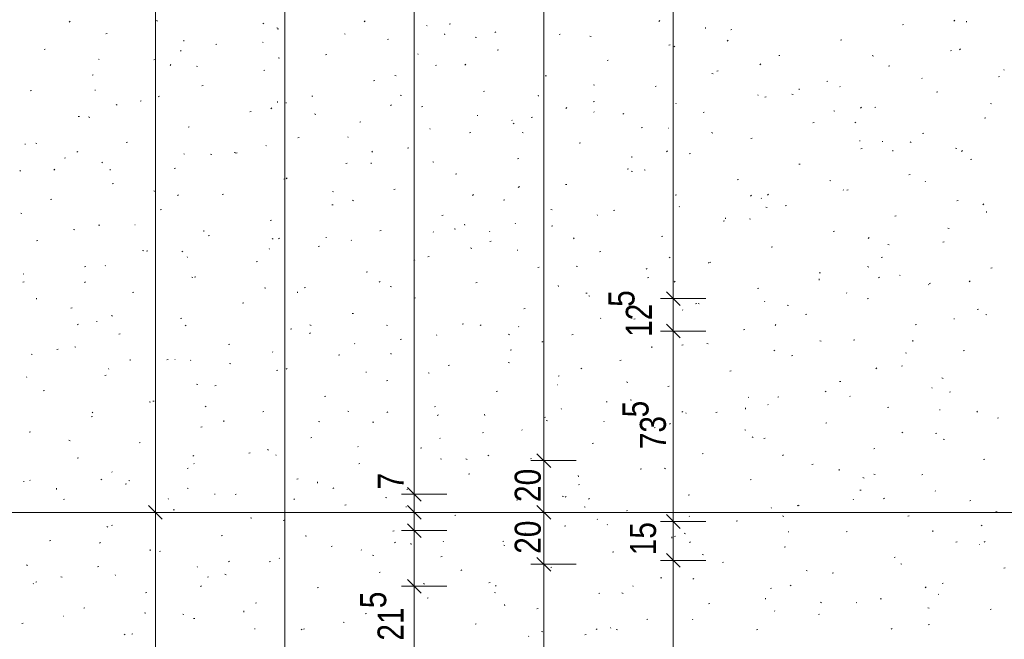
# Model space of a CAD drawing. Extents: x -740 to 300, y 62 to 1112.
# Tile 179 of 187: x -76 to 0, y 825 to 873. Entities that reach past the tile are written whole.
import ezdxf
from ezdxf.lldxf.tags import DXFTag

# ---------------------------------------------------------------- set-up
doc = ezdxf.new("R2010")
doc.units = 0
doc.layers.get('0').update_dxf_attribs({"lineweight": 13})
doc.layers.add('60- 61 allgemeine Ausstattung- 4 Terrassen', color=9, linetype='Continuous', lineweight=9, true_color=0x808080)
doc.layers.add('70 -76 Bemaßung- 2 Allgemein', color=9, linetype='Continuous', lineweight=5, true_color=0x808080)
doc.layers.add('70 -71 Achsen- 1 Gebäudeachsen', color=7, linetype='STRICHPUNKT2-A06CPVBCL0', lineweight=18)
doc.styles.get("Standard").update_dxf_attribs({"font": 'ARIALN.TTF'})
tags = doc.linetypes.add('STRICHPUNKT2-A06CPVBCL0', pattern=[12.7, 6.35, -3.175, 0, -3.175]).pattern_tags.tags
tags[10:11] = [DXFTag(74, 4), DXFTag(75, 0), DXFTag(340, '0'), DXFTag(46, 0.0), DXFTag(50, 0.0), DXFTag(44, 0.0), DXFTag(45, 0.0)]
tags[8:9] = [DXFTag(74, 4), DXFTag(75, 0), DXFTag(340, '0'), DXFTag(46, 0.0), DXFTag(50, 0.0), DXFTag(44, 0.0), DXFTag(45, 0.0)]
tags[6:7] = [DXFTag(74, 4), DXFTag(75, 0), DXFTag(340, '0'), DXFTag(46, 0.0), DXFTag(50, 0.0), DXFTag(44, 0.0), DXFTag(45, 0.0)]
tags[4:5] = [DXFTag(74, 4), DXFTag(75, 0), DXFTag(340, '0'), DXFTag(46, 0.0), DXFTag(50, 0.0), DXFTag(44, 0.0), DXFTag(45, 0.0)]

# ---------------------------------------------------------------- blocks, each defined once
blk = doc.blocks.new('Referenz-A06CPVBEL0')
at = {"layer": '60- 61 allgemeine Ausstattung- 4 Terrassen', "color": 0}
for p, q in [((-65.21, 872.866), (-65.116, 872.837)), ((-26.334, 872.875), (-26.406, 872.808)), ((-3.563, 872.899), (-3.634, 872.832)), ((-71.877, 872.827), (-71.949, 872.76)), ((-56.923, 872.684), (-57.004, 872.627)), ((-55.923, 872.321), (-55.832, 872.284)), ((-55.86, 872.22), (-55.764, 872.244)), ((-49.105, 872.851), (-49.177, 872.784)), ((-44.317, 872.465), (-44.35, 872.502)), ((-42.604, 872.6), (-42.508, 872.623)), ((-22.802, 872.253), (-22.812, 872.341)), ((-20.866, 872.167), (-20.771, 872.191)), ((-7.61, 872.546), (-7.515, 872.57)), ((-2.658, 872.743), (-2.667, 872.831)), ((-69.116, 871.841), (-69.02, 871.865)), ((-63.09, 871.272), (-63.1, 871.36)), ((-50.648, 871.816), (-50.681, 871.852)), ((-47.379, 871.409), (-47.283, 871.433)), ((-42.946, 871.762), (-42.956, 871.85)), ((-40.594, 871.602), (-40.502, 871.566)), ((-38.991, 872.015), (-39.072, 871.959)), ((-34.122, 871.788), (-34.027, 871.812)), ((-31.731, 871.666), (-31.637, 871.638)), ((-21.06, 871.347), (-21.14, 871.291)), ((-12.385, 871.356), (-12.29, 871.38)), ((-73.891, 870.651), (-73.795, 870.675)), ((-60.635, 871.03), (-60.539, 871.054)), ((-56.979, 871.167), (-57.012, 871.203)), ((-38.898, 870.598), (-38.802, 870.621)), ((-25.641, 870.977), (-25.546, 871.001)), ((-25.264, 870.884), (-25.173, 870.847)), ((-3.128, 870.679), (-3.209, 870.622)), ((-69.641, 869.868), (-69.674, 869.904)), ((-65.41, 869.839), (-65.314, 869.863)), ((-63.31, 870.517), (-63.343, 870.554)), ((-55.798, 869.988), (-55.703, 869.96)), ((-52.154, 870.218), (-52.058, 870.242)), ((-45.017, 870.302), (-45, 870.261)), ((-17.16, 870.165), (-17.065, 870.189)), ((-9.935, 870.166), (-9.843, 870.129)), ((-3.904, 870.544), (-3.809, 870.568)), ((-64.09, 869.483), (-64.162, 869.416)), ((-62.127, 869.352), (-62.036, 869.315)), ((-43.673, 869.407), (-43.577, 869.431)), ((-41.319, 869.507), (-41.391, 869.44)), ((-30.416, 869.786), (-30.321, 869.81)), ((-18.547, 869.531), (-18.619, 869.464)), ((-8.679, 869.354), (-8.584, 869.378)), ((0.256, 869.047), (0.223, 869.083)), ((-70.185, 868.649), (-70.089, 868.673)), ((-56.929, 869.028), (-56.833, 869.052)), ((-46.797, 868.634), (-46.706, 868.597)), ((-35.192, 868.596), (-35.096, 868.619)), ((-22.319, 868.789), (-22.225, 868.76)), ((-21.935, 868.975), (-21.84, 868.999)), ((-6.075, 868.398), (-6.108, 868.434)), ((-0.198, 868.542), (-0.103, 868.566)), ((-61.704, 867.837), (-61.608, 867.861)), ((-48.448, 868.216), (-48.352, 868.24)), ((-31.468, 867.915), (-31.377, 867.879)), ((-26.71, 867.784), (-26.615, 867.808)), ((-15.573, 867.522), (-15.582, 867.61)), ((-13.454, 868.163), (-13.359, 868.187)), ((-12.406, 867.748), (-12.439, 867.785)), ((-74.96, 867.458), (-74.865, 867.482)), ((-69.97, 867.498), (-69.926, 867.495)), ((-64.986, 867.038), (-65.066, 866.982)), ((-53.223, 867.026), (-53.127, 867.05)), ((-46.385, 867.111), (-46.291, 867.082)), ((-39.967, 867.405), (-39.871, 867.429)), ((-35.717, 867.031), (-35.727, 867.119)), ((-18.737, 867.099), (-18.77, 867.135)), ((-18.229, 866.973), (-18.134, 866.997)), ((-16.138, 867.197), (-16.047, 867.16)), ((-4.973, 867.352), (-4.878, 867.376)), ((-68.331, 866.383), (-68.239, 866.346)), ((-66.479, 866.647), (-66.383, 866.671)), ((-56.304, 866.139), (-56.376, 866.071)), ((-55.861, 866.541), (-55.871, 866.629)), ((-55.206, 866.524), (-55.162, 866.521)), ((-47.054, 866.37), (-47.135, 866.313)), ((-44.742, 866.214), (-44.646, 866.238)), ((-33.532, 866.163), (-33.604, 866.096)), ((-31.486, 866.594), (-31.39, 866.617)), ((-25.068, 866.449), (-25.101, 866.486)), ((-10.761, 866.187), (-10.833, 866.12)), ((-9.748, 866.161), (-9.653, 866.185)), ((-0.809, 866.479), (-0.717, 866.442)), ((-71.254, 865.456), (-71.159, 865.48)), ((-70.452, 865.433), (-70.358, 865.404)), ((-57.998, 865.835), (-57.902, 865.859)), ((-53.001, 865.665), (-52.91, 865.628)), ((-40.442, 865.55), (-40.398, 865.547)), ((-36.261, 865.403), (-36.165, 865.427)), ((-31.4, 865.8), (-31.432, 865.837)), ((-29.122, 865.702), (-29.203, 865.645)), ((-23.004, 865.782), (-22.909, 865.806)), ((-12.906, 865.911), (-12.812, 865.882)), ((-1.267, 865.35), (-1.172, 865.374)), ((-62.773, 864.645), (-62.677, 864.669)), ((-49.517, 865.024), (-49.421, 865.048)), ((-44.062, 864.501), (-44.095, 864.538)), ((-37.731, 865.151), (-37.764, 865.187)), ((-37.672, 864.947), (-37.58, 864.91)), ((-27.78, 864.592), (-27.684, 864.615)), ((-25.679, 864.576), (-25.634, 864.573)), ((-14.523, 864.971), (-14.428, 864.995)), ((-11.19, 865.033), (-11.271, 864.977)), ((-54.292, 863.833), (-54.196, 863.857)), ((-50.393, 863.852), (-50.426, 863.889)), ((-41.036, 864.212), (-40.94, 864.236)), ((-36.973, 864.233), (-36.879, 864.204)), ((-22.342, 864.228), (-22.251, 864.191)), ((-19.298, 863.78), (-19.203, 863.804)), ((-6.042, 864.159), (-5.947, 864.183)), ((-75.354, 863.36), (-75.338, 863.319)), ((-74.534, 863.414), (-74.443, 863.378)), ((-67.548, 863.454), (-67.453, 863.478)), ((-56.724, 863.203), (-56.757, 863.239)), ((-45.811, 863.022), (-45.715, 863.046)), ((-32.555, 863.401), (-32.459, 863.425)), ((-10.915, 863.602), (-10.871, 863.599)), ((-10.817, 862.969), (-10.722, 862.993)), ((-9.149, 863.555), (-9.132, 863.514)), ((-7.012, 863.51), (-6.921, 863.473)), ((-3.494, 863.033), (-3.4, 863.005)), ((-72.323, 862.264), (-72.228, 862.287)), ((-71.288, 862.77), (-71.36, 862.703)), ((-63.055, 862.553), (-63.088, 862.59)), ((-61.039, 862.555), (-60.945, 862.526)), ((-59.205, 862.696), (-59.114, 862.659)), ((-59.067, 862.643), (-58.971, 862.667)), ((-48.517, 862.794), (-48.589, 862.727)), ((-37.33, 862.21), (-37.234, 862.234)), ((-28.488, 862.301), (-28.497, 862.389)), ((-25.746, 862.818), (-25.818, 862.751)), ((-24.074, 862.59), (-23.978, 862.613)), ((-8.344, 862.791), (-8.353, 862.879)), ((-2.974, 862.843), (-3.046, 862.776)), ((-69.387, 861.904), (-69.419, 861.941)), ((-63.842, 861.452), (-63.747, 861.476)), ((-50.586, 861.831), (-50.49, 861.855)), ((-48.632, 861.81), (-48.641, 861.898)), ((-43.875, 861.978), (-43.784, 861.941)), ((-15.592, 861.778), (-15.497, 861.802)), ((-2.336, 862.157), (-2.241, 862.181)), ((-75.718, 861.255), (-75.751, 861.291)), ((-73.048, 861.393), (-73.129, 861.336)), ((-68.776, 861.32), (-68.786, 861.408)), ((-55.116, 860.724), (-55.197, 860.668)), ((-42.105, 861.02), (-42.009, 861.044)), ((-28.849, 861.399), (-28.753, 861.423)), ((-28.546, 861.26), (-28.455, 861.223)), ((-27.56, 861.355), (-27.466, 861.327)), ((-7.111, 860.967), (-7.016, 860.991)), ((-68.617, 860.262), (-68.522, 860.285)), ((-55.361, 860.641), (-55.265, 860.665)), ((-37.185, 860.056), (-37.265, 860)), ((-33.624, 860.208), (-33.528, 860.232)), ((-20.368, 860.588), (-20.272, 860.611)), ((-13.216, 860.541), (-13.125, 860.504)), ((-5.82, 860.434), (-5.853, 860.47)), ((-65.409, 859.727), (-65.317, 859.691)), ((-63.502, 859.426), (-63.574, 859.359)), ((-60.136, 859.45), (-60.041, 859.474)), ((-51.627, 859.677), (-51.533, 859.649)), ((-46.88, 859.829), (-46.784, 859.853)), ((-40.731, 859.45), (-40.803, 859.383)), ((-25.143, 859.397), (-25.047, 859.421)), ((-19.253, 859.388), (-19.334, 859.331)), ((-17.959, 859.474), (-18.031, 859.407)), ((-12.151, 859.784), (-12.184, 859.821)), ((-11.886, 859.776), (-11.791, 859.8)), ((-73.392, 859.071), (-73.297, 859.095)), ((-51.655, 858.639), (-51.559, 858.663)), ((-50.079, 859.009), (-49.988, 858.972)), ((-38.399, 859.018), (-38.303, 859.042)), ((-24.814, 858.486), (-24.847, 858.522)), ((-18.482, 859.135), (-18.515, 859.172)), ((-18.148, 858.478), (-18.054, 858.449)), ((-16.662, 858.586), (-16.566, 858.609)), ((-3.405, 858.965), (-3.31, 858.989)), ((-1.321, 858.72), (-1.402, 858.663)), ((-75.693, 857.999), (-75.599, 857.971)), ((-64.911, 858.26), (-64.816, 858.283)), ((-43.174, 857.827), (-43.078, 857.851)), ((-34.75, 858.291), (-34.658, 858.254)), ((-31.145, 857.836), (-31.178, 857.873)), ((-29.918, 858.206), (-29.822, 858.23)), ((-21.259, 857.57), (-21.268, 857.658)), ((-8.18, 857.774), (-8.085, 857.798)), ((-1.115, 858.06), (-1.124, 858.148)), ((-69.686, 857.069), (-69.591, 857.093)), ((-66.886, 857.108), (-66.841, 857.105)), ((-56.43, 857.448), (-56.335, 857.472)), ((-41.403, 857.079), (-41.412, 857.167)), ((-37.476, 857.187), (-37.509, 857.224)), ((-34.693, 857.016), (-34.597, 857.04)), ((-21.437, 857.395), (-21.341, 857.419)), ((-19.42, 857.572), (-19.329, 857.536)), ((-71.612, 856.759), (-71.521, 856.722)), ((-61.547, 856.589), (-61.556, 856.677)), ((-61.205, 856.258), (-61.11, 856.281)), ((-47.949, 856.637), (-47.853, 856.661)), ((-43.807, 856.538), (-43.84, 856.574)), ((-42.214, 856.8), (-42.12, 856.771)), ((-39.486, 856.613), (-39.47, 856.572)), ((-26.212, 856.204), (-26.116, 856.228)), ((-12.956, 856.584), (-12.86, 856.607)), ((-4.09, 856.854), (-3.999, 856.817)), ((-74.461, 855.879), (-74.366, 855.902)), ((-56.283, 856.04), (-56.192, 856.003)), ((-55.715, 856.082), (-55.787, 856.015)), ((-52.724, 855.446), (-52.629, 855.47)), ((-52.122, 856.134), (-52.078, 856.131)), ((-50.138, 855.888), (-50.171, 855.925)), ((-39.468, 855.825), (-39.372, 855.849)), ((-32.944, 856.106), (-33.016, 856.039)), ((-17.731, 855.393), (-17.635, 855.417)), ((-10.173, 856.13), (-10.245, 856.063)), ((-8.735, 855.6), (-8.641, 855.571)), ((-4.474, 855.772), (-4.379, 855.796)), ((-66.281, 855.122), (-66.187, 855.093)), ((-65.98, 855.067), (-65.885, 855.091)), ((-63.179, 855.079), (-63.26, 855.023)), ((-62.801, 854.59), (-62.834, 854.626)), ((-56.469, 855.239), (-56.502, 855.276)), ((-44.243, 854.635), (-44.147, 854.659)), ((-40.953, 855.322), (-40.862, 855.285)), ((-37.358, 855.16), (-37.314, 855.157)), ((-30.987, 855.014), (-30.891, 855.038)), ((-70.755, 853.877), (-70.66, 853.9)), ((-69.132, 853.94), (-69.165, 853.977)), ((-57.499, 854.256), (-57.404, 854.279)), ((-45.247, 854.411), (-45.328, 854.354)), ((-32.802, 853.922), (-32.708, 853.893)), ((-25.624, 854.604), (-25.532, 854.567)), ((-22.594, 854.186), (-22.55, 854.183)), ((-22.506, 854.202), (-22.41, 854.226)), ((-10.294, 853.885), (-10.203, 853.849)), ((-9.25, 854.582), (-9.154, 854.605)), ((-75.463, 853.291), (-75.496, 853.327)), ((-49.018, 853.444), (-48.923, 853.468)), ((-35.762, 853.823), (-35.666, 853.847)), ((-27.315, 853.742), (-27.396, 853.686)), ((-14.025, 853.391), (-13.929, 853.415)), ((-7.831, 853.212), (-7.786, 853.209)), ((-0.769, 853.77), (-0.673, 853.794)), ((-75.53, 852.686), (-75.435, 852.71)), ((-70.7, 852.713), (-70.772, 852.646)), ((-62.487, 853.072), (-62.395, 853.035)), ((-62.274, 853.065), (-62.179, 853.089)), ((-47.929, 852.738), (-48.001, 852.67)), ((-47.157, 852.353), (-47.066, 852.316)), ((-40.537, 852.633), (-40.441, 852.657)), ((-34.174, 852.348), (-34.183, 852.437)), ((-27.281, 853.012), (-27.185, 853.036)), ((-25.158, 852.762), (-25.23, 852.695)), ((-14.03, 852.839), (-14.039, 852.927)), ((-9.384, 853.074), (-9.464, 853.018)), ((-5.565, 852.47), (-5.598, 852.507)), ((-5.544, 852.58), (-5.448, 852.603)), ((-2.386, 852.786), (-2.458, 852.719)), ((-67.049, 851.875), (-66.954, 851.898)), ((-56.868, 852.244), (-56.774, 852.215)), ((-54.318, 851.858), (-54.327, 851.946)), ((-53.793, 852.254), (-53.698, 852.277)), ((-32.056, 851.821), (-31.96, 851.845)), ((-31.827, 851.635), (-31.736, 851.598)), ((-18.8, 852.2), (-18.704, 852.224)), ((-11.896, 851.821), (-11.929, 851.857)), ((-74.462, 851.368), (-74.471, 851.456)), ((-58.568, 851.063), (-58.473, 851.087)), ((-45.312, 851.442), (-45.217, 851.466)), ((-23.575, 851.01), (-23.479, 851.034)), ((-23.389, 851.044), (-23.295, 851.016)), ((-18.228, 851.171), (-18.261, 851.208)), ((-16.498, 850.917), (-16.407, 850.88)), ((-10.319, 851.389), (-10.223, 851.413)), ((-71.824, 850.684), (-71.729, 850.708)), ((-68.69, 850.103), (-68.599, 850.066)), ((-50.087, 850.252), (-49.992, 850.275)), ((-36.831, 850.631), (-36.735, 850.655)), ((-24.559, 850.522), (-24.592, 850.559)), ((-15.094, 850.199), (-14.998, 850.222)), ((-1.838, 850.578), (-1.742, 850.601)), ((-1.168, 850.198), (-1.077, 850.161)), ((-71.242, 849.434), (-71.322, 849.377)), ((-69.824, 849.672), (-69.807, 849.63)), ((-63.343, 849.873), (-63.248, 849.896)), ((-62.914, 849.369), (-62.986, 849.302)), ((-53.361, 849.384), (-53.27, 849.348)), ((-47.456, 849.366), (-47.362, 849.338)), ((-41.606, 849.44), (-41.511, 849.464)), ((-40.142, 849.393), (-40.214, 849.326)), ((-30.89, 849.873), (-30.923, 849.909)), ((-28.35, 849.819), (-28.254, 849.843)), ((-17.371, 849.417), (-17.443, 849.35)), ((-6.613, 849.387), (-6.517, 849.411)), ((-3.618, 849.866), (-3.602, 849.825)), ((-68.118, 848.682), (-68.023, 848.706)), ((-54.862, 849.061), (-54.767, 849.085)), ((-53.31, 848.765), (-53.39, 848.709)), ((-43.552, 848.574), (-43.585, 848.61)), ((-38.031, 848.666), (-37.94, 848.629)), ((-37.221, 849.223), (-37.254, 849.26)), ((-33.125, 848.629), (-33.029, 848.653)), ((-19.869, 849.008), (-19.773, 849.032)), ((-59.637, 847.871), (-59.542, 847.894)), ((-49.883, 847.925), (-49.916, 847.961)), ((-46.381, 848.25), (-46.286, 848.274)), ((-35.378, 848.097), (-35.459, 848.041)), ((-24.644, 847.817), (-24.548, 847.841)), ((-22.702, 847.948), (-22.61, 847.911)), ((-13.977, 848.167), (-13.883, 848.138)), ((-11.388, 848.197), (-11.292, 848.22)), ((-6.801, 848.108), (-6.81, 848.196)), ((-74.894, 847.134), (-74.803, 847.097)), ((-72.893, 847.491), (-72.798, 847.515)), ((-71.522, 847.688), (-71.428, 847.66)), ((-56.215, 847.275), (-56.248, 847.312)), ((-51.156, 847.059), (-51.061, 847.083)), ((-47.089, 847.127), (-47.098, 847.215)), ((-37.9, 847.438), (-37.805, 847.462)), ((-26.945, 847.618), (-26.954, 847.706)), ((-17.446, 847.429), (-17.527, 847.372)), ((-16.163, 847.006), (-16.067, 847.03)), ((-7.372, 847.23), (-7.281, 847.193)), ((-2.907, 847.385), (-2.811, 847.409)), ((-67.233, 846.637), (-67.242, 846.725)), ((-64.412, 846.68), (-64.317, 846.704)), ((-63.801, 846.719), (-63.757, 846.716)), ((-62.546, 846.626), (-62.579, 846.662)), ((-59.565, 846.416), (-59.473, 846.379)), ((-42.675, 846.248), (-42.58, 846.272)), ((-38.043, 846.489), (-37.949, 846.46)), ((-29.419, 846.627), (-29.323, 846.651)), ((-69.187, 845.489), (-69.092, 845.513)), ((-68.877, 845.977), (-68.91, 846.013)), ((-55.931, 845.869), (-55.836, 845.892)), ((-55.127, 846.025), (-55.199, 845.958)), ((-49.037, 845.745), (-48.993, 845.742)), ((-44.235, 845.697), (-44.144, 845.661)), ((-32.356, 846.049), (-32.428, 845.982)), ((-20.938, 845.815), (-20.842, 845.839)), ((-9.585, 846.073), (-9.657, 846.006)), ((-7.682, 846.195), (-7.586, 846.218)), ((-75.208, 845.327), (-75.241, 845.364)), ((-62.11, 844.811), (-62.016, 844.782)), ((-47.45, 845.057), (-47.355, 845.081)), ((-34.274, 844.771), (-34.229, 844.768)), ((-34.194, 845.436), (-34.099, 845.46)), ((-28.905, 844.979), (-28.814, 844.942)), ((-12.457, 845.004), (-12.361, 845.028)), ((-4.565, 845.289), (-4.47, 845.26)), ((-73.963, 844.299), (-73.867, 844.323)), ((-60.706, 844.678), (-60.611, 844.702)), ((-38.969, 844.246), (-38.874, 844.27)), ((-25.713, 844.625), (-25.617, 844.649)), ((-13.576, 844.261), (-13.485, 844.224)), ((-5.311, 844.506), (-5.343, 844.543)), ((-3.976, 844.193), (-3.88, 844.216)), ((-65.768, 843.447), (-65.677, 843.41)), ((-65.481, 843.487), (-65.386, 843.511)), ((-52.225, 843.867), (-52.13, 843.89)), ((-30.488, 843.434), (-30.393, 843.458)), ((-28.631, 843.611), (-28.537, 843.582)), ((-19.51, 843.797), (-19.466, 843.794)), ((-17.973, 843.208), (-18.006, 843.244)), ((-17.232, 843.813), (-17.136, 843.837)), ((-11.642, 843.857), (-11.675, 843.893)), ((-70.112, 842.657), (-70.184, 842.589)), ((-61.372, 843.12), (-61.453, 843.063)), ((-57, 842.676), (-56.905, 842.7)), ((-50.439, 842.729), (-50.347, 842.692)), ((-47.341, 842.681), (-47.413, 842.614)), ((-43.744, 843.055), (-43.649, 843.079)), ((-43.441, 842.452), (-43.521, 842.395)), ((-39.86, 842.396), (-39.869, 842.485)), ((-33.956, 842.925), (-33.939, 842.883)), ((-24.569, 842.705), (-24.641, 842.638)), ((-24.304, 842.558), (-24.337, 842.595)), ((-22.007, 842.623), (-21.911, 842.647)), ((-19.716, 842.887), (-19.725, 842.975)), ((-8.751, 843.002), (-8.655, 843.026)), ((-4.746, 842.823), (-4.702, 842.82)), ((-1.798, 842.729), (-1.87, 842.662)), ((-70.257, 842.297), (-70.161, 842.321)), ((-60.004, 841.906), (-60.013, 841.994)), ((-52.697, 841.933), (-52.603, 841.904)), ((-48.519, 841.865), (-48.424, 841.888)), ((-35.263, 842.244), (-35.168, 842.268)), ((-35.109, 842.01), (-35.018, 841.973)), ((-30.635, 841.909), (-30.668, 841.945)), ((-25.509, 841.783), (-25.589, 841.727)), ((-13.526, 841.811), (-13.43, 841.835)), ((-0.27, 842.191), (-0.174, 842.214)), ((-75.032, 841.106), (-74.936, 841.13)), ((-61.775, 841.485), (-61.68, 841.509)), ((-40.038, 841.053), (-39.943, 841.077)), ((-36.966, 841.259), (-36.999, 841.296)), ((-26.782, 841.432), (-26.687, 841.456)), ((-19.78, 841.292), (-19.688, 841.255)), ((-7.577, 841.115), (-7.658, 841.058)), ((-5.045, 841), (-4.949, 841.024)), ((-71.972, 840.478), (-71.881, 840.441)), ((-66.551, 840.295), (-66.455, 840.319)), ((-53.294, 840.674), (-53.199, 840.698)), ((-43.298, 840.61), (-43.33, 840.647)), ((-31.557, 840.242), (-31.462, 840.266)), ((-19.219, 840.733), (-19.124, 840.705)), ((-18.301, 840.621), (-18.205, 840.645)), ((-4.45, 840.574), (-4.359, 840.537)), ((-58.069, 839.483), (-57.974, 839.507)), ((-56.642, 839.76), (-56.551, 839.723)), ((-49.629, 839.961), (-49.662, 839.997)), ((-44.813, 839.863), (-44.718, 839.886)), ((-23.076, 839.43), (-22.981, 839.454)), ((-9.82, 839.809), (-9.724, 839.833)), ((-71.326, 839.104), (-71.23, 839.128)), ((-62.326, 839.312), (-62.398, 839.245)), ((-62.291, 838.662), (-62.324, 838.699)), ((-55.96, 839.311), (-55.993, 839.348)), ((-49.588, 838.672), (-49.493, 838.696)), ((-43.285, 839.055), (-43.191, 839.027)), ((-41.313, 839.042), (-41.222, 839.005)), ((-39.554, 839.337), (-39.626, 839.269)), ((-36.332, 839.051), (-36.237, 839.075)), ((-16.783, 839.361), (-16.855, 839.294)), ((-1.339, 838.998), (-1.243, 839.022)), ((-68.622, 838.013), (-68.655, 838.049)), ((-62.845, 838.293), (-62.749, 838.317)), ((-27.851, 838.24), (-27.756, 838.264)), ((-25.983, 838.323), (-25.892, 838.286)), ((-14.595, 838.619), (-14.499, 838.643)), ((-12.487, 838.156), (-12.496, 838.244)), ((-75.481, 837.303), (-75.436, 837.3)), ((-74.953, 837.363), (-74.986, 837.4)), ((-69.435, 837.474), (-69.515, 837.418)), ((-67.351, 837.377), (-67.257, 837.348)), ((-54.363, 837.481), (-54.268, 837.505)), ((-52.775, 837.175), (-52.784, 837.263)), ((-41.107, 837.861), (-41.012, 837.884)), ((-32.631, 837.666), (-32.64, 837.754)), ((-19.37, 837.428), (-19.275, 837.452)), ((-10.654, 837.605), (-10.562, 837.568)), ((-9.806, 837.856), (-9.712, 837.827)), ((-6.114, 837.807), (-6.018, 837.831)), ((-72.919, 836.685), (-72.928, 836.773)), ((-67.62, 837.102), (-67.524, 837.126)), ((-62.846, 836.791), (-62.755, 836.754)), ((-51.503, 836.806), (-51.584, 836.75)), ((-45.882, 836.67), (-45.787, 836.694)), ((-32.626, 837.049), (-32.531, 837.073)), ((-10.889, 836.617), (-10.793, 836.641)), ((-5.056, 836.542), (-5.089, 836.579)), ((-72.395, 835.912), (-72.299, 835.936)), ((-64.293, 835.983), (-64.277, 835.942)), ((-60.717, 836.329), (-60.672, 836.326)), ((-59.139, 836.291), (-59.043, 836.315)), ((-54.539, 835.968), (-54.611, 835.901)), ((-47.517, 836.073), (-47.425, 836.036)), ((-37.401, 835.859), (-37.306, 835.882)), ((-33.873, 836.178), (-33.778, 836.149)), ((-33.571, 836.138), (-33.652, 836.081)), ((-31.768, 835.992), (-31.84, 835.925)), ((-24.145, 836.238), (-24.05, 836.262)), ((-11.387, 835.893), (-11.42, 835.93)), ((-8.996, 836.017), (-9.068, 835.949)), ((-2.408, 835.805), (-2.312, 835.829)), ((-63.914, 835.1), (-63.818, 835.124)), ((-50.657, 835.479), (-50.562, 835.503)), ((-45.953, 835.355), (-45.909, 835.352)), ((-32.187, 835.354), (-32.096, 835.318)), ((-28.92, 835.047), (-28.825, 835.071)), ((-17.718, 835.244), (-17.751, 835.28)), ((-15.64, 835.47), (-15.72, 835.413)), ((-15.664, 835.426), (-15.569, 835.45)), ((-0.394, 834.978), (-0.3, 834.949)), ((-57.939, 834.5), (-57.845, 834.471)), ((-55.433, 834.289), (-55.337, 834.313)), ((-42.176, 834.668), (-42.081, 834.692)), ((-31.189, 834.381), (-31.145, 834.378)), ((-24.049, 834.594), (-24.082, 834.631)), ((-20.439, 834.236), (-20.344, 834.26)), ((-16.857, 834.636), (-16.766, 834.599)), ((-7.183, 834.615), (-7.087, 834.639)), ((-69.05, 833.822), (-68.959, 833.785)), ((-68.689, 833.91), (-68.593, 833.934)), ((-46.951, 833.477), (-46.856, 833.501)), ((-36.712, 833.296), (-36.745, 833.332)), ((-33.695, 833.857), (-33.6, 833.88)), ((-30.38, 833.945), (-30.413, 833.982)), ((-16.425, 833.407), (-16.381, 833.404)), ((-11.958, 833.424), (-11.863, 833.448)), ((-5.258, 833.425), (-5.267, 833.513)), ((-1.528, 833.918), (-1.437, 833.881)), ((-73.464, 832.719), (-73.368, 832.743)), ((-69.524, 832.6), (-69.596, 832.533)), ((-60.208, 833.098), (-60.112, 833.122)), ((-53.72, 833.104), (-53.629, 833.067)), ((-46.753, 832.624), (-46.825, 832.557)), ((-43.043, 832.646), (-43.076, 832.683)), ((-38.47, 832.666), (-38.375, 832.69)), ((-25.402, 832.935), (-25.411, 833.023)), ((-25.214, 833.045), (-25.119, 833.069)), ((-24.46, 833.3), (-24.366, 833.271)), ((-23.981, 832.648), (-24.053, 832.581)), ((-3.477, 832.613), (-3.381, 832.637)), ((-1.21, 832.672), (-1.282, 832.605)), ((-65.69, 831.954), (-65.699, 832.042)), ((-64.983, 831.908), (-64.887, 831.932)), ((-51.727, 832.287), (-51.631, 832.311)), ((-49.374, 831.997), (-49.407, 832.034)), ((-45.546, 832.444), (-45.555, 832.532)), ((-38.391, 832.386), (-38.3, 832.349)), ((-29.989, 831.855), (-29.894, 831.878)), ((-16.733, 832.234), (-16.638, 832.258)), ((-1.662, 832.433), (-1.617, 832.43)), ((-59.566, 831.161), (-59.646, 831.104)), ((-56.502, 831.096), (-56.406, 831.12)), ((-55.705, 831.348), (-55.738, 831.384)), ((-48.527, 831.622), (-48.432, 831.593)), ((-43.245, 831.475), (-43.15, 831.499)), ((-23.061, 831.667), (-22.97, 831.631)), ((-21.508, 831.043), (-21.413, 831.067)), ((-8.252, 831.422), (-8.157, 831.446)), ((-75.254, 830.854), (-75.162, 830.817)), ((-69.758, 830.717), (-69.662, 830.741)), ((-62.036, 830.698), (-62.069, 830.735)), ((-48.021, 830.285), (-47.925, 830.309)), ((-41.634, 830.492), (-41.714, 830.436)), ((-34.764, 830.664), (-34.669, 830.688)), ((-15.048, 830.422), (-14.954, 830.393)), ((-7.732, 830.949), (-7.64, 830.912)), ((0.229, 830.611), (0.325, 830.635)), ((-74.533, 829.527), (-74.437, 829.55)), ((-72.593, 829.944), (-72.499, 829.915)), ((-68.367, 830.049), (-68.4, 830.086)), ((-61.277, 829.906), (-61.181, 829.93)), ((-59.924, 830.135), (-59.833, 830.098)), ((-26.283, 829.853), (-26.188, 829.876)), ((-23.702, 829.824), (-23.783, 829.768)), ((-13.027, 830.232), (-12.932, 830.256)), ((-74.699, 829.4), (-74.732, 829.436)), ((-61.738, 829.256), (-61.81, 829.188)), ((-52.796, 829.094), (-52.7, 829.118)), ((-44.595, 829.417), (-44.503, 829.38)), ((-39.539, 829.473), (-39.444, 829.497)), ((-38.966, 829.28), (-39.038, 829.213)), ((-28.425, 829.236), (-28.409, 829.195)), ((-17.802, 829.041), (-17.707, 829.065)), ((-16.195, 829.304), (-16.267, 829.237)), ((-5.77, 829.156), (-5.851, 829.099)), ((-4.546, 829.42), (-4.451, 829.444)), ((-66.052, 828.715), (-65.956, 828.739)), ((-44.315, 828.283), (-44.219, 828.307)), ((-39.114, 828.744), (-39.02, 828.715)), ((-31.058, 828.662), (-30.963, 828.686)), ((-29.265, 828.699), (-29.174, 828.662)), ((-18.173, 828.204), (-18.182, 828.292)), ((-9.321, 828.23), (-9.226, 828.254)), ((-4.801, 828.579), (-4.834, 828.615)), ((-70.827, 827.525), (-70.731, 827.548)), ((-58.461, 827.223), (-58.47, 827.311)), ((-57.571, 827.904), (-57.475, 827.928)), ((-38.317, 827.714), (-38.326, 827.802)), ((-35.833, 827.471), (-35.738, 827.495)), ((-22.577, 827.851), (-22.482, 827.874)), ((-17.463, 827.28), (-17.496, 827.317)), ((-13.935, 827.98), (-13.844, 827.943)), ((-11.132, 827.929), (-11.165, 827.966)), ((-5.635, 827.545), (-5.541, 827.516)), ((-0.84, 827.418), (-0.745, 827.442)), ((-72.396, 826.914), (-72.352, 826.911)), ((-66.128, 827.166), (-66.037, 827.13)), ((-63.181, 827.066), (-63.087, 827.037)), ((-62.346, 826.713), (-62.25, 826.737)), ((-49.09, 827.092), (-48.994, 827.116)), ((-27.352, 826.66), (-27.257, 826.684)), ((-23.795, 826.631), (-23.827, 826.667)), ((-14.096, 827.039), (-14.001, 827.063)), ((-75.602, 826.334), (-75.506, 826.358)), ((-57.632, 825.94), (-57.588, 825.937)), ((-53.951, 825.911), (-54.023, 825.844)), ((-53.865, 825.902), (-53.769, 825.926)), ((-50.798, 826.448), (-50.707, 826.411)), ((-40.609, 826.281), (-40.513, 826.305)), ((-35.469, 825.73), (-35.377, 825.693)), ((-31.18, 825.936), (-31.252, 825.868)), ((-30.126, 825.981), (-30.159, 826.018)), ((-29.702, 825.867), (-29.608, 825.838)), ((-18.871, 825.849), (-18.776, 825.872)), ((-8.408, 825.96), (-8.48, 825.893)), ((-5.615, 826.228), (-5.52, 826.252)), ((-67.628, 825.515), (-67.709, 825.459)), ((-67.121, 825.523), (-67.025, 825.546)), ((-36.457, 825.332), (-36.49, 825.369)), ((-32.127, 825.469), (-32.032, 825.493))]:
    blk.add_line(p, q, dxfattribs=at)
at = {"layer": '70 -71 Achsen- 1 Gebäudeachsen', "color": 0, "linetype": 'STRICHPUNKT2-A06CPVBCL0', "ltscale": 0.18}
blk.add_line((-682.362, 834.912), (76.349, 834.912), dxfattribs=at)
at = {"layer": '70 -76 Bemaßung- 2 Allgemein', "color": 0, "linetype": 'Continuous', "ltscale": 0.13}
for p, q in [((-65.296, 835.972), (-65.296, 998.852)), ((-55.296, 787.912), (-55.296, 998.852)), ((-45.296, 837.372), (-45.296, 997.452)), ((-35.296, 839.972), (-35.296, 994.852)), ((-25.296, 852.472), (-25.296, 994.852)), ((-25.296, 852.472), (-25.296, 853.533)), ((-25.296, 850.412), (-25.296, 852.472)), ((-25.296, 850.412), (-25.296, 852.472)), ((-22.796, 851.412), (-26.296, 851.412)), ((-22.796, 851.412), (-26.296, 851.412)), ((-25.296, 848.912), (-25.296, 851.412)), ((-25.296, 849.912), (-25.296, 847.852)), ((-25.296, 849.912), (-25.296, 847.852)), ((-22.796, 848.912), (-26.296, 848.912)), ((-22.796, 848.912), (-26.296, 848.912)), ((-25.296, 847.852), (-25.296, 846.791)), ((-25.296, 835.272), (-25.296, 847.852)), ((-35.296, 837.912), (-35.296, 839.972)), ((-35.296, 839.912), (-35.296, 837.852)), ((-32.796, 838.912), (-36.296, 838.912)), ((-32.796, 838.912), (-36.296, 838.912)), ((-45.296, 837.372), (-45.296, 838.433)), ((-45.296, 835.312), (-45.296, 837.372)), ((-45.296, 835.312), (-45.296, 837.372)), ((-35.296, 835.972), (-35.296, 837.852)), ((-45.296, 835.972), (-45.296, 837.033)), ((-65.296, 833.912), (-65.296, 835.972)), ((-65.296, 835.912), (-65.296, 833.852)), ((-42.796, 836.312), (-46.296, 836.312)), ((-42.796, 836.312), (-46.296, 836.312)), ((-45.296, 834.912), (-45.296, 836.312)), ((-45.296, 833.912), (-45.296, 835.972)), ((-45.296, 835.912), (-45.296, 833.852)), ((-45.296, 834.572), (-45.296, 835.633)), ((-35.296, 833.912), (-35.296, 835.972)), ((-35.296, 835.912), (-35.296, 833.852)), ((-25.296, 835.272), (-25.296, 836.333)), ((-65.356, 834.912), (-66.296, 834.912)), ((-65.356, 834.912), (-66.296, 834.912)), ((-45.356, 834.912), (-46.296, 834.912)), ((-45.296, 833.512), (-45.296, 834.912)), ((-45.236, 834.912), (-44.296, 834.912)), ((-35.356, 834.912), (-36.296, 834.912)), ((-35.236, 834.912), (-34.296, 834.912)), ((-25.296, 833.212), (-25.296, 835.272)), ((-25.296, 833.212), (-25.296, 835.272)), ((-45.296, 832.512), (-45.296, 834.572)), ((-45.296, 834.512), (-45.296, 832.452)), ((-22.796, 834.212), (-26.296, 834.212)), ((-22.796, 834.212), (-26.296, 834.212)), ((-25.296, 831.212), (-25.296, 834.212)), ((-65.296, 775.972), (-65.296, 833.852)), ((-42.796, 833.512), (-46.296, 833.512)), ((-42.796, 833.512), (-46.296, 833.512)), ((-45.296, 833.852), (-45.296, 832.791)), ((-45.296, 829.212), (-45.296, 833.512)), ((-35.296, 831.972), (-35.296, 833.852)), ((-45.296, 832.452), (-45.296, 831.391)), ((-35.296, 829.912), (-35.296, 831.972)), ((-35.296, 831.912), (-35.296, 829.852)), ((-25.296, 832.212), (-25.296, 830.152)), ((-25.296, 832.212), (-25.296, 830.152)), ((-22.796, 831.212), (-26.296, 831.212)), ((-22.796, 831.212), (-26.296, 831.212)), ((-32.796, 830.912), (-36.296, 830.912)), ((-32.796, 830.912), (-36.296, 830.912)), ((-45.296, 830.212), (-45.296, 828.152)), ((-45.296, 830.212), (-45.296, 828.152)), ((-35.296, 779.972), (-35.296, 829.852)), ((-25.296, 830.152), (-25.296, 829.091)), ((-25.296, 787.912), (-25.296, 830.152)), ((-42.796, 829.212), (-46.296, 829.212)), ((-42.796, 829.212), (-46.296, 829.212)), ((-45.296, 828.152), (-45.296, 827.091)), ((-45.296, 787.912), (-45.296, 828.152))]:
    blk.add_line(p, q, dxfattribs=at)
at = {"layer": '70 -76 Bemaßung- 2 Allgemein', "color": 0, "linetype": 'Continuous', "lineweight": 20, "ltscale": 0.2}
for p, q in [((-24.766, 850.882), (-25.827, 851.943)), ((-24.766, 850.882), (-25.827, 851.943)), ((-25.827, 849.443), (-24.766, 848.382)), ((-25.827, 849.443), (-24.766, 848.382)), ((-34.766, 838.382), (-35.827, 839.443)), ((-35.827, 839.443), (-34.766, 838.382)), ((-44.766, 835.782), (-45.827, 836.843)), ((-44.766, 835.782), (-45.827, 836.843)), ((-64.766, 834.382), (-65.827, 835.443)), ((-65.827, 835.443), (-64.766, 834.382)), ((-45.827, 835.443), (-44.766, 834.382)), ((-44.766, 834.382), (-45.827, 835.443)), ((-34.766, 834.382), (-35.827, 835.443)), ((-35.827, 835.443), (-34.766, 834.382)), ((-24.766, 833.682), (-25.827, 834.743)), ((-24.766, 833.682), (-25.827, 834.743)), ((-45.827, 834.043), (-44.766, 832.982)), ((-44.766, 832.982), (-45.827, 834.043)), ((-34.766, 830.382), (-35.827, 831.443)), ((-35.827, 831.443), (-34.766, 830.382)), ((-25.827, 831.743), (-24.766, 830.682)), ((-25.827, 831.743), (-24.766, 830.682)), ((-45.827, 829.743), (-44.766, 828.682)), ((-45.827, 829.743), (-44.766, 828.682))]:
    blk.add_line(p, q, dxfattribs=at)
at = {"layer": '70 -76 Bemaßung- 2 Allgemein', "color": 0, "linetype": 'Continuous', "ltscale": 0.13, "char_height": 2.01377, "attachment_point": 1, "rotation": 90}
for s, insert in [('{\\fArial Narrow;5}', (-30.307, 850.775)), ('{\\fArial Narrow;12}', (-28.965, 848.455)), ('{\\fArial Narrow;5}', (-29.224, 842.246)), ('{\\fArial Narrow;73}', (-27.882, 839.785)), ('{\\fArial Narrow;7}', (-48.122, 836.677)), ('{\\fArial Narrow;20}', (-37.547, 835.716)), ('{\\fArial Narrow;20}', (-37.547, 831.716)), ('{\\fArial Narrow;15}', (-28.647, 831.6)), ('{\\fArial Narrow;5}', (-49.481, 827.517)), ('{\\fArial Narrow;21}', (-48.139, 825.015))]:
    blk.add_mtext(s, dxfattribs=dict(at, insert=insert))

msp = doc.modelspace()

# ---------------------------------------------------------------- block references
at = {"color": 8, "lineweight": 13, "ltscale": 0.13, "true_color": 0x808080}
msp.add_blockref('Referenz-A06CPVBEL0', (0, 0), dxfattribs=at)

doc.saveas('drawing.dxf')
